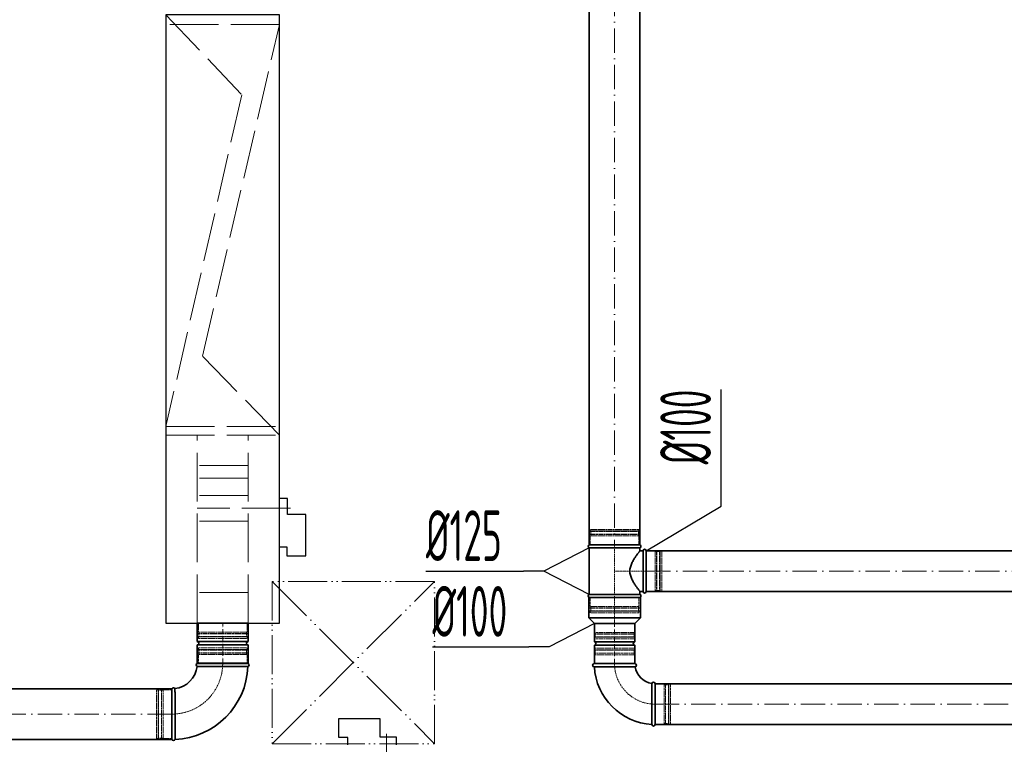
# Model space of a CAD drawing. Header units: millimetres. Extents: x -118717 to 8962, y 22910 to 145283.
# Tile 34 of 193: x -77129 to -74702, y 69765 to 71551. Entities that reach past the tile are written whole.
import ezdxf

# ---------------------------------------------------------------- set-up
doc = ezdxf.new("R2010")
doc.units = ezdxf.units.MM
for name, pattern in [('ACAD_ISO02W100', [15, 12, -3]), ('ACAD_ISO05W100', [33, 24, -3, 0, -3, 0, -3]), ('ACAD_ISO10W100', [18, 12, -3, 0, -3]), ('phl_thick', [0])]:
    doc.linetypes.add(name, pattern=pattern)
for name, color, linetype, lineweight in [('VZT_05 ETA (ODVOD) - OBRYS', 6, 'Continuous', 35), ('VZT_06 ETA (ODVOD) - OSA', 6, 'ACAD_ISO10W100', 5), ('VZT_21 ZAŘÍZENÍ - OBRYS', 1, 'Continuous', 30), ('VZT_22 ZAŘÍZENÍ - DETAIL', 8, 'Continuous', 5), ('VZT_60_KOTY - DIMENZE', 7, 'Continuous', 5), ('VZT_POŽADAVKY NA STAVBU - PODHLEDY', 4, 'ACAD_ISO05W100', 5)]:
    doc.layers.add(name, color=color, linetype=linetype, lineweight=lineweight)
doc.layers.add('VZT_07 ETA (ODVOD) - NETISK', color=8, linetype='ACAD_ISO02W100', lineweight=5, plot=False)
doc.styles.add('EVORA_125', font='isocp.shx', dxfattribs={"width": 0.6, "height": 125})

msp = doc.modelspace()

# ---------------------------------------------------------------- linework, layer by layer
at = {"layer": 'VZT_05 ETA (ODVOD) - OBRYS'}
for p, q in [((-75599.7, 70256.7), (-75724.7, 70256.7)), ((-75599.7, 70249.1), (-75724.7, 70249.1)), ((-75724.7, 70249.1), (-75724.7, 70134.4)), ((-75599.7, 70249.1), (-75599.7, 70241.7)), ((-75592.2, 70241.7), (-75599.7, 70241.7)), ((-75592.2, 70141.7), (-75592.2, 70241.7)), ((-75584.2, 70141.7), (-75584.2, 70241.7)), ((-75592.2, 70141.7), (-75599.7, 70141.7)), ((-75599.7, 70141.7), (-75599.7, 70134.4)), ((-75725.7, 70126.7), (-75598.7, 70126.7)), ((-75725.7, 70126.7), (-75725.7, 70076.2)), ((-75724.7, 70134.4), (-75599.7, 70134.4)), ((-75599.7, 70126.7), (-75724.7, 70126.7)), ((-75598.7, 70126.7), (-75598.7, 70076.2)), ((-75725.7, 70076.2), (-75598.7, 70076.2)), ((-75712.2, 70062.7), (-75725.7, 70076.2)), ((-75612.2, 70062.7), (-75598.7, 70076.2)), ((-76565.8, 70063.5), (-76690.8, 70063.5)), ((-76690.8, 70018), (-76690.8, 70063.5)), ((-76565.8, 70018), (-76565.8, 70063.5)), ((-75612.2, 70062.7), (-75712.2, 70062.7)), ((-75712.2, 70017.2), (-75712.2, 70062.7)), ((-75712.2, 70062.7), (-75612.2, 70062.7)), ((-75612.2, 70017.2), (-75612.2, 70062.7)), ((-76565.8, 70018), (-76690.8, 70018)), ((-76565.8, 70010), (-76690.8, 70010)), ((-76690.8, 69964.5), (-76690.8, 70010)), ((-76565.8, 69964.5), (-76565.8, 70010)), ((-75612.2, 70017.2), (-75712.2, 70017.2)), ((-75612.2, 70009.2), (-75712.2, 70009.2)), ((-75712.2, 69963.7), (-75712.2, 70009.2)), ((-75612.2, 69963.7), (-75612.2, 70009.2)), ((-76565.8, 69964.5), (-76690.8, 69964.5)), ((-76690.8, 69964.2), (-76565.8, 69964.2)), ((-75612.4, 69963.7), (-75712.4, 69963.7)), ((-75712.4, 69955.7), (-75662.3, 69955.7)), ((-75612.2, 69963.7), (-75712.2, 69963.7)), ((-76753.3, 69776.7), (-76753.3, 69901.7)), ((-75562.4, 69813.7), (-75562.4, 69913.7)), ((-75570.4, 69813.7), (-75570.4, 69863.9))]:
    msp.add_line(p, q, dxfattribs=at)
for points in [[(-75724.9, 70256.7), (-75724.9, 71620)], [(-75599.9, 70256.7), (-75599.9, 71620)], [(-73939.5, 70241.7), (-75584.2, 70241.7)], [(-73939.5, 70141.7), (-75584.2, 70141.7)], [(-77814, 69901.7), (-76753.3, 69901.7)], [(-73871.8, 69913.7), (-75563.4, 69913.7)], [(-73871.8, 69813.7), (-75563.4, 69813.7)], [(-77814, 69776.7), (-76753.3, 69776.7)]]:
    msp.add_lwpolyline(points, dxfattribs=at)
for centre, radius, start, end in [((-75723, 70252.9), 4.17, 113.4678, 246.5322), ((-75601.4, 70252.9), 4.17, 293.4678, 66.5322), ((-75588.2, 70241.7), 4, 0, 180), ((-75588.2, 70141.7), 4, 180, 0), ((-75723, 70130.6), 4.17, 113.4678, 246.5322), ((-75601.4, 70130.6), 4.17, 293.4678, 66.5322), ((-76690.8, 70014), 4, 270, 90), ((-76565.8, 70014), 4, 90, 270), ((-75712.2, 70013.2), 4, 270, 90), ((-75612.2, 70013.2), 4, 90, 270), ((-76753.3, 69964.2), 62.5, 276.8302, 353.1698), ((-76753.3, 69964.2), 187.5, 272.3607, 357.6393), ((-76689.2, 69960.4), 4.17, 113.4678, 239.7019), ((-76567.5, 69960.4), 4.17, 291.1072, 66.5322), ((-75712.4, 69959.7), 4, 90, 270), ((-75562.4, 69963.7), 150, 183.0572, 266.9428), ((-75612.4, 69959.7), 4, 279.1478, 90), ((-75562.4, 69963.7), 50, 189.1478, 260.8522), ((-76749.5, 69900.1), 4.17, 30.2981, 156.5322), ((-75566.4, 69913.7), 4, 0, 170.8522), ((-75566.4, 69813.7), 4, 180, 0), ((-76749.5, 69778.4), 4.17, 203.4678, 338.8928)]:
    msp.add_arc(centre, radius, start, end, dxfattribs=at)
for points, knots in [([(-75599.7, 70141.7), (-75599.7, 70141.7), (-75599.8, 70141.8), (-75600, 70142.2), (-75600.2, 70142.4), (-75600.8, 70143.1), (-75601.1, 70143.5), (-75601.9, 70144.5), (-75602.4, 70145.1), (-75603.4, 70146.4), (-75603.9, 70147.1), (-75605.1, 70148.7), (-75605.8, 70149.6), (-75607.1, 70151.4), (-75607.8, 70152.3), (-75609.2, 70154.3), (-75610, 70155.3), (-75611.4, 70157.5), (-75612.2, 70158.6), (-75613.8, 70161.1), (-75614.6, 70162.3), (-75616.2, 70165), (-75616.9, 70166.4), (-75618.5, 70169.2), (-75619.2, 70170.7), (-75621.3, 70175.2), (-75622.5, 70178.4), (-75623.8, 70183.3), (-75624.1, 70185), (-75624.6, 70188.3), (-75624.7, 70190), (-75624.7, 70193.5), (-75624.6, 70195.2), (-75624.1, 70198.5), (-75623.8, 70200.2), (-75622.5, 70205.1), (-75621.3, 70208.3), (-75619.2, 70212.8), (-75618.5, 70214.3), (-75616.9, 70217.1), (-75616.2, 70218.5), (-75614.6, 70221.2), (-75613.8, 70222.4), (-75612.2, 70224.9), (-75611.4, 70226), (-75610, 70228.2), (-75609.2, 70229.2), (-75607.8, 70231.2), (-75607.1, 70232.1), (-75605.8, 70233.9), (-75605.1, 70234.8), (-75603.9, 70236.4), (-75603.4, 70237.1), (-75602.4, 70238.4), (-75601.9, 70239), (-75601.1, 70240), (-75600.8, 70240.4), (-75600.2, 70241.1), (-75600, 70241.3), (-75599.8, 70241.7), (-75599.7, 70241.7), (-75599.7, 70241.7)], [80.753728, 80.753728, 80.753728, 80.753728, 85.721109, 85.721109, 90.68849, 90.68849, 95.655871, 95.655871, 100.623252, 100.623252, 105.590633, 105.590633, 110.558015, 110.558015, 115.525396, 115.525396, 120.492777, 120.492777, 125.619612, 125.619612, 130.746447, 130.746447, 135.873281, 135.873281, 141.000116, 141.000116, 151.253786, 151.253786, 156.38062, 156.38062, 161.507455, 161.507455, 166.63429, 166.63429, 171.761125, 171.761125, 182.014794, 182.014794, 187.141629, 187.141629, 192.268464, 192.268464, 197.395298, 197.395298, 202.522133, 202.522133, 207.489514, 207.489514, 212.456896, 212.456896, 217.424277, 217.424277, 222.391658, 222.391658, 227.359039, 227.359039, 232.32642, 232.32642, 237.293801, 237.293801, 242.261183, 242.261183, 242.261183, 242.261183]), ([(-76691.3, 69956.8), (-76691.3, 69956.8), (-76689.7, 69956.8), (-76683.6, 69956.8), (-76679.1, 69956.7), (-76667.7, 69956.7), (-76660.9, 69956.7), (-76645.9, 69956.6), (-76637.8, 69956.6), (-76621.4, 69956.6), (-76613.3, 69956.6), (-76598.1, 69956.6), (-76591.2, 69956.5), (-76579.4, 69956.5), (-76574.7, 69956.5), (-76568.1, 69956.5), (-76566.2, 69956.5), (-76566, 69956.5), (-76566, 69956.5), (-76566, 69956.5)], [0, 0, 0, 0, 24.235852, 24.235852, 48.531845, 48.531845, 73.024415, 73.024415, 97.570898, 97.570898, 122.078339, 122.078339, 146.53579, 146.53579, 170.957495, 170.957495, 195.359468, 195.359468, 197.168246, 197.168246, 197.168246, 197.168246]), ([(-75611.8, 69955.8), (-75611.8, 69955.8), (-75612.9, 69955.8), (-75617.4, 69955.8), (-75620.9, 69955.8), (-75629.8, 69955.8), (-75635.1, 69955.8), (-75647.1, 69955.7), (-75653.5, 69955.7), (-75660.8, 69955.7), (-75661.6, 69955.7), (-75662.3, 69955.7)], [157.874915, 157.874915, 157.874915, 157.874915, 176.103874, 176.103874, 195.460379, 195.460379, 215.101284, 215.101284, 234.82164, 234.82164, 237.034743, 237.034743, 237.034743, 237.034743]), ([(-76745.9, 69902.2), (-76745.9, 69902.2), (-76745.9, 69902.1), (-76745.9, 69901.8), (-76745.9, 69901.5), (-76745.9, 69900.4), (-76745.9, 69899.7), (-76745.9, 69896.5), (-76745.8, 69893.4), (-76745.8, 69884.4), (-76745.8, 69878.3), (-76745.7, 69864.2), (-76745.7, 69856.3), (-76745.7, 69840.1), (-76745.7, 69831.9), (-76745.6, 69816), (-76745.6, 69808.6), (-76745.6, 69795.4), (-76745.6, 69789.8), (-76745.6, 69782.8), (-76745.6, 69780.7), (-76745.6, 69777.7), (-76745.6, 69776.9), (-76745.6, 69776.9)], [197.067977, 197.067977, 197.067977, 197.067977, 201.792196, 201.792196, 209.190204, 209.190204, 218.040239, 218.040239, 237.760854, 237.760854, 262.206108, 262.206108, 286.831239, 286.831239, 311.323072, 311.323072, 335.946087, 335.946087, 360.704397, 360.704397, 377.088273, 377.088273, 394.105327, 394.105327, 394.105327, 394.105327]), ([(-75570.4, 69863.9), (-75570.4, 69870.3), (-75570.4, 69876.6), (-75570.4, 69888.6), (-75570.4, 69894.2), (-75570.4, 69903.7), (-75570.4, 69907.5), (-75570.4, 69912.8), (-75570.4, 69914.2), (-75570.4, 69914.4), (-75570.4, 69914.4), (-75570.4, 69914.4)], [78.71119, 78.71119, 78.71119, 78.71119, 97.804615, 97.804615, 117.523893, 117.523893, 137.264303, 137.264303, 156.831737, 156.831737, 157.874915, 157.874915, 157.874915, 157.874915])]:
    msp.add_open_spline(points, degree=3, knots=knots, dxfattribs=at)
at = {"layer": 'VZT_06 ETA (ODVOD) - OSA', "ltscale": 5}
for points in [[(-75662.4, 71620), (-75662.4, 70256.7)], [(-75584.2, 70191.7), (-73939.5, 70191.7)], [(-75563.4, 69863.7), (-73871.8, 69863.7)], [(-76753.3, 69839.2), (-77814, 69839.2)]]:
    msp.add_lwpolyline(points, dxfattribs=at)
at = {"layer": 'VZT_06 ETA (ODVOD) - OSA', "ltscale": 0.3}
for points in [[(-75662.2, 70256.7), (-75662.2, 70126.7)], [(-75584.2, 70191.7), (-75662.2, 70191.7)], [(-75662.2, 70126.7), (-75662.2, 70062.7)]]:
    msp.add_lwpolyline(points, dxfattribs=at)
at = {"layer": 'VZT_06 ETA (ODVOD) - OSA'}
for points in [[(-76628.3, 69964.5), (-76628.3, 70063.5)], [(-75662.2, 69963.7), (-75662.2, 70062.7)]]:
    msp.add_lwpolyline(points, dxfattribs=at)
at = {"layer": 'VZT_06 ETA (ODVOD) - OSA', "ltscale": 0.3}
for points in [[(-76628.3, 69964.2), (-76628.3, 69964.2, -0.414214), (-76753.3, 69839.2), (-76753.3, 69839.2)], [(-75662.4, 69963.7), (-75662.4, 69963.7, 0.414214), (-75562.4, 69863.7), (-75562.4, 69863.7)]]:
    msp.add_lwpolyline(points, format="xyb", dxfattribs=at)
at = {"layer": 'VZT_07 ETA (ODVOD) - NETISK', "ltscale": 0.4}
for p, q in [((-75601.2, 70290.2), (-75723.2, 70290.2)), ((-75723.2, 70289.7), (-75723.2, 70290.2)), ((-75601.2, 70289.7), (-75723.2, 70289.7)), ((-75602.2, 70294.7), (-75722.2, 70294.7)), ((-75722.2, 70290.7), (-75722.2, 70294.7)), ((-75602.2, 70290.7), (-75722.2, 70290.7)), ((-75721.2, 70290.2), (-75721.2, 70290.7)), ((-75721.2, 70282.7), (-75721.2, 70289.7)), ((-75603.2, 70290.2), (-75603.2, 70290.7)), ((-75603.2, 70282.7), (-75603.2, 70289.7)), ((-75602.2, 70290.7), (-75602.2, 70294.7)), ((-75601.2, 70289.7), (-75601.2, 70290.2)), ((-75601.2, 70282.7), (-75723.2, 70282.7)), ((-75723.2, 70282.2), (-75723.2, 70282.7)), ((-75601.2, 70282.2), (-75723.2, 70282.2)), ((-75602.2, 70278.7), (-75722.2, 70278.7)), ((-75722.2, 70256.7), (-75722.2, 70278.7)), ((-75721.2, 70278.7), (-75721.2, 70282.2)), ((-75603.2, 70278.7), (-75603.2, 70282.2)), ((-75602.2, 70256.7), (-75602.2, 70278.7)), ((-75601.2, 70282.2), (-75601.2, 70282.7)), ((-75584.2, 70240.7), (-75562.2, 70240.7)), ((-75562.2, 70142.7), (-75562.2, 70240.7)), ((-75562.2, 70239.7), (-75558.7, 70239.7)), ((-75558.7, 70141.7), (-75558.7, 70241.7)), ((-75558.7, 70241.7), (-75558.2, 70241.7)), ((-75558.2, 70141.7), (-75558.2, 70241.7)), ((-75558.2, 70239.7), (-75551.2, 70239.7)), ((-75551.2, 70141.7), (-75551.2, 70241.7)), ((-75551.2, 70241.7), (-75550.7, 70241.7)), ((-75550.7, 70141.7), (-75550.7, 70241.7)), ((-75550.7, 70239.7), (-75550.2, 70239.7)), ((-75550.2, 70142.7), (-75550.2, 70240.7)), ((-75550.2, 70240.7), (-75546.2, 70240.7)), ((-75546.2, 70142.7), (-75546.2, 70240.7)), ((-75584.2, 70142.7), (-75562.2, 70142.7)), ((-75562.2, 70143.7), (-75558.7, 70143.7)), ((-75558.7, 70141.7), (-75558.2, 70141.7)), ((-75558.2, 70143.7), (-75551.2, 70143.7)), ((-75551.2, 70141.7), (-75550.7, 70141.7)), ((-75550.7, 70143.7), (-75550.2, 70143.7)), ((-75550.2, 70142.7), (-75546.2, 70142.7)), ((-75722.2, 70104.7), (-75722.2, 70126.7)), ((-75602.2, 70104.7), (-75602.2, 70126.7)), ((-75601.2, 70101.2), (-75723.2, 70101.2)), ((-75723.2, 70100.7), (-75723.2, 70101.2)), ((-75601.2, 70100.7), (-75723.2, 70100.7)), ((-75601.2, 70093.7), (-75723.2, 70093.7)), ((-75723.2, 70093.2), (-75723.2, 70093.7)), ((-75601.2, 70093.2), (-75723.2, 70093.2)), ((-75602.2, 70104.7), (-75722.2, 70104.7)), ((-75602.2, 70092.7), (-75722.2, 70092.7)), ((-75722.2, 70088.7), (-75722.2, 70092.7)), ((-75721.2, 70101.2), (-75721.2, 70104.7)), ((-75721.2, 70093.7), (-75721.2, 70100.7)), ((-75721.2, 70092.7), (-75721.2, 70093.2)), ((-75603.2, 70101.2), (-75603.2, 70104.7)), ((-75603.2, 70093.7), (-75603.2, 70100.7)), ((-75603.2, 70092.7), (-75603.2, 70093.2)), ((-75602.2, 70088.7), (-75602.2, 70092.7)), ((-75601.2, 70100.7), (-75601.2, 70101.2)), ((-75601.2, 70093.2), (-75601.2, 70093.7)), ((-75602.2, 70088.7), (-75722.2, 70088.7)), ((-76688.3, 70063.5), (-76688.3, 70041.5)), ((-76568.3, 70063.5), (-76568.3, 70041.5)), ((-75711.2, 70040.7), (-75711.2, 70062.7)), ((-75613.2, 70040.7), (-75613.2, 70062.7)), ((-76689.3, 70038), (-76567.3, 70038)), ((-76689.3, 70038), (-76689.3, 70037.5)), ((-76689.3, 70037.5), (-76567.3, 70037.5)), ((-76689.3, 70030.5), (-76567.3, 70030.5)), ((-76689.3, 70030.5), (-76689.3, 70030)), ((-76689.3, 70030), (-76567.3, 70030)), ((-76688.3, 70041.5), (-76568.3, 70041.5)), ((-76688.3, 70029.5), (-76568.3, 70029.5)), ((-76688.3, 70029.5), (-76688.3, 70025.5)), ((-76688.3, 70025.5), (-76568.3, 70025.5)), ((-76687.3, 70041.5), (-76687.3, 70038)), ((-76687.3, 70037.5), (-76687.3, 70030.5)), ((-76687.3, 70030), (-76687.3, 70029.5)), ((-76569.3, 70041.5), (-76569.3, 70038)), ((-76569.3, 70037.5), (-76569.3, 70030.5)), ((-76569.3, 70030), (-76569.3, 70029.5)), ((-76568.3, 70029.5), (-76568.3, 70025.5)), ((-76567.3, 70038), (-76567.3, 70037.5)), ((-76567.3, 70030.5), (-76567.3, 70030)), ((-75612.2, 70037.2), (-75712.2, 70037.2)), ((-75712.2, 70036.7), (-75712.2, 70037.2)), ((-75612.2, 70036.7), (-75712.2, 70036.7)), ((-75612.2, 70029.7), (-75712.2, 70029.7)), ((-75712.2, 70029.2), (-75712.2, 70029.7)), ((-75612.2, 70029.2), (-75712.2, 70029.2)), ((-75613.2, 70040.7), (-75711.2, 70040.7)), ((-75613.2, 70028.7), (-75711.2, 70028.7)), ((-75711.2, 70024.7), (-75711.2, 70028.7)), ((-75613.2, 70024.7), (-75711.2, 70024.7)), ((-75710.2, 70037.2), (-75710.2, 70040.7)), ((-75710.2, 70029.7), (-75710.2, 70036.7)), ((-75710.2, 70028.7), (-75710.2, 70029.2)), ((-75614.2, 70037.2), (-75614.2, 70040.7)), ((-75614.2, 70029.7), (-75614.2, 70036.7)), ((-75614.2, 70028.7), (-75614.2, 70029.2)), ((-75613.2, 70024.7), (-75613.2, 70028.7)), ((-75612.2, 70036.7), (-75612.2, 70037.2)), ((-75612.2, 70029.2), (-75612.2, 70029.7)), ((-76689.3, 69997.7), (-76567.3, 69997.7)), ((-76689.3, 69997.2), (-76689.3, 69997.7)), ((-76689.3, 69997.2), (-76567.3, 69997.2)), ((-76688.3, 70002.2), (-76568.3, 70002.2)), ((-76688.3, 69998.2), (-76688.3, 70002.2)), ((-76688.3, 69998.2), (-76568.3, 69998.2)), ((-76687.3, 69997.7), (-76687.3, 69998.2)), ((-76687.3, 69990.2), (-76687.3, 69997.2)), ((-76569.3, 69997.7), (-76569.3, 69998.2)), ((-76569.3, 69990.2), (-76569.3, 69997.2)), ((-76568.3, 69998.2), (-76568.3, 70002.2)), ((-76567.3, 69997.2), (-76567.3, 69997.7)), ((-75712.4, 69997.2), (-75612.4, 69997.2)), ((-75712.4, 69997.2), (-75712.4, 69996.7)), ((-75712.4, 69996.7), (-75612.4, 69996.7)), ((-75711.4, 70001.7), (-75613.4, 70001.7)), ((-75711.4, 70001.7), (-75711.4, 69997.7)), ((-75711.4, 69997.7), (-75613.4, 69997.7)), ((-75710.4, 69997.7), (-75710.4, 69997.2)), ((-75710.4, 69996.7), (-75710.4, 69989.7)), ((-75614.4, 69997.7), (-75614.4, 69997.2)), ((-75614.4, 69996.7), (-75614.4, 69989.7)), ((-75613.4, 70001.7), (-75613.4, 69997.7)), ((-75612.4, 69997.2), (-75612.4, 69996.7)), ((-76689.3, 69990.2), (-76567.3, 69990.2)), ((-76689.3, 69989.7), (-76689.3, 69990.2)), ((-76689.3, 69989.7), (-76567.3, 69989.7)), ((-76688.3, 69986.2), (-76568.3, 69986.2)), ((-76688.3, 69964.2), (-76688.3, 69986.2)), ((-76687.3, 69986.2), (-76687.3, 69989.7)), ((-76569.3, 69986.2), (-76569.3, 69989.7)), ((-76568.3, 69964.2), (-76568.3, 69986.2)), ((-76567.3, 69989.7), (-76567.3, 69990.2)), ((-75712.4, 69989.7), (-75612.4, 69989.7)), ((-75712.4, 69989.7), (-75712.4, 69989.2)), ((-75712.4, 69989.2), (-75612.4, 69989.2)), ((-75711.4, 69985.7), (-75613.4, 69985.7)), ((-75711.4, 69985.7), (-75711.4, 69963.7)), ((-75710.4, 69989.2), (-75710.4, 69985.7)), ((-75614.4, 69989.2), (-75614.4, 69985.7)), ((-75613.4, 69985.7), (-75613.4, 69963.7)), ((-75612.4, 69989.7), (-75612.4, 69989.2)), ((-76791.3, 69779.2), (-76791.3, 69899.2)), ((-76787.3, 69899.2), (-76791.3, 69899.2)), ((-76787.3, 69779.2), (-76787.3, 69899.2)), ((-76786.8, 69898.2), (-76787.3, 69898.2)), ((-76786.8, 69778.2), (-76786.8, 69900.2)), ((-76786.3, 69900.2), (-76786.8, 69900.2)), ((-76786.3, 69778.2), (-76786.3, 69900.2)), ((-76779.3, 69898.2), (-76786.3, 69898.2)), ((-76779.3, 69778.2), (-76779.3, 69900.2)), ((-76778.8, 69900.2), (-76779.3, 69900.2)), ((-76778.8, 69778.2), (-76778.8, 69900.2)), ((-76775.3, 69898.2), (-76778.8, 69898.2)), ((-76775.3, 69779.2), (-76775.3, 69899.2)), ((-76753.3, 69899.2), (-76775.3, 69899.2)), ((-75562.4, 69912.7), (-75540.4, 69912.7)), ((-75540.4, 69814.7), (-75540.4, 69912.7)), ((-75540.4, 69911.7), (-75536.9, 69911.7)), ((-75536.9, 69813.7), (-75536.9, 69913.7)), ((-75536.9, 69913.7), (-75536.4, 69913.7)), ((-75536.4, 69813.7), (-75536.4, 69913.7)), ((-75536.4, 69911.7), (-75529.4, 69911.7)), ((-75529.4, 69813.7), (-75529.4, 69913.7)), ((-75529.4, 69913.7), (-75528.9, 69913.7)), ((-75528.9, 69813.7), (-75528.9, 69913.7)), ((-75528.9, 69911.7), (-75528.4, 69911.7)), ((-75528.4, 69814.7), (-75528.4, 69912.7)), ((-75528.4, 69912.7), (-75524.4, 69912.7)), ((-75524.4, 69814.7), (-75524.4, 69912.7)), ((-75562.4, 69814.7), (-75540.4, 69814.7)), ((-75540.4, 69815.7), (-75536.9, 69815.7)), ((-75536.9, 69813.7), (-75536.4, 69813.7)), ((-75536.4, 69815.7), (-75529.4, 69815.7)), ((-75529.4, 69813.7), (-75528.9, 69813.7)), ((-75528.9, 69815.7), (-75528.4, 69815.7)), ((-75528.4, 69814.7), (-75524.4, 69814.7)), ((-76787.3, 69779.2), (-76791.3, 69779.2)), ((-76786.8, 69780.2), (-76787.3, 69780.2)), ((-76786.3, 69778.2), (-76786.8, 69778.2)), ((-76779.3, 69780.2), (-76786.3, 69780.2)), ((-76778.8, 69778.2), (-76779.3, 69778.2)), ((-76775.3, 69780.2), (-76778.8, 69780.2)), ((-76753.3, 69779.2), (-76775.3, 69779.2))]:
    msp.add_line(p, q, dxfattribs=at)
at = {"layer": 'VZT_21 ZAŘÍZENÍ - OBRYS'}
msp.add_lwpolyline([(-76768.3, 71563.5), (-76768.3, 70063.5), (-76488.3, 70063.5), (-76488.3, 71563.5)], close=True, dxfattribs=at)
for points in [[(-76488.3, 70251.9), (-76469.8, 70251.9), (-76469.8, 70229.4), (-76423.1, 70229.4), (-76423.1, 70331), (-76468.5, 70331), (-76468.5, 70371), (-76488.3, 70371)], [(-76319.8, 69763.4), (-76319.8, 69781.9), (-76342.3, 69781.9), (-76342.3, 69828.6), (-76240.7, 69828.6), (-76240.7, 69783.2), (-76200.7, 69783.2), (-76200.7, 69763.4)]]:
    msp.add_lwpolyline(points, dxfattribs=at)
at = {"layer": 'VZT_22 ZAŘÍZENÍ - DETAIL', "linetype": 'ACAD_ISO02W100', "lineweight": 5, "ltscale": 10}
for points in [[(-76768.3, 71563.5), (-76581.1, 71366.1), (-76768.3, 70547.9)], [(-76488.3, 71539.6), (-76768.3, 71539.6)], [(-76488.3, 70527.3), (-76678.4, 70722), (-76488.3, 71539.6)], [(-76768.3, 70547.9), (-76488.3, 70547.9)], [(-76768.3, 70527.3), (-76488.3, 70527.3)], [(-76690.8, 70063.5), (-76690.8, 70527.3)], [(-76565.8, 70063.5), (-76565.8, 70527.3)], [(-76565.8, 70451.8), (-76690.8, 70451.8)], [(-76565.8, 70421), (-76690.8, 70421)], [(-76565.8, 70378), (-76690.8, 70378)], [(-76460.8, 70347.1), (-76690.8, 70347.1)], [(-76565.8, 70314.7), (-76690.8, 70314.7)], [(-76565.8, 70139), (-76690.8, 70139)], [(-76224.6, 69790.9), (-76224.6, 69560.9)]]:
    msp.add_lwpolyline(points, dxfattribs=at)
at = {"layer": 'VZT_60_KOTY - DIMENZE', "linetype": 'ByBlock', "lineweight": -2}
for p, q in [((-75399.7, 70351.9), (-75399.7, 70401.9)), ((-75836.8, 70191.7), (-75886.8, 70191.7)), ((-75823.6, 70005), (-75873.6, 70005))]:
    msp.add_line(p, q, dxfattribs=at)
for points in [[(-75399.7, 70401.9), (-75399.7, 70639.4)], [(-75584.2, 70241.7), (-75399.7, 70351.9)], [(-75724.7, 70249.1), (-75836.8, 70191.7)], [(-76127.4, 70191.7), (-75886.8, 70191.7)], [(-75836.8, 70191.7), (-75836.8, 70191.7)], [(-75836.8, 70191.7), (-75836.8, 70191.7)], [(-75724.7, 70134.4), (-75836.8, 70191.7)], [(-75711.5, 70062.3), (-75823.6, 70005)], [(-76111.2, 70005), (-75873.6, 70005)], [(-75823.6, 70005), (-75823.6, 70005)], [(-75823.6, 70005), (-75823.6, 70005)]]:
    msp.add_lwpolyline(points, dxfattribs=at)
at = {"layer": 'VZT_POŽADAVKY NA STAVBU - PODHLEDY', "ltscale": 5}
for p, q in [((-76506.3, 70166.1), (-76106.3, 69766.1)), ((-76506.3, 69766.1), (-76106.3, 70166.1))]:
    msp.add_line(p, q, dxfattribs=at)
at = {"layer": 'VZT_POŽADAVKY NA STAVBU - PODHLEDY', "ltscale": 4}
for p, q in [((-76106.3, 70166.1), (-76506.3, 70166.1)), ((-76506.3, 70166.1), (-76506.3, 69766.1)), ((-76106.3, 69766.1), (-76106.3, 70166.1)), ((-76506.3, 69766.1), (-76106.3, 69766.1))]:
    msp.add_line(p, q, dxfattribs=at)

# ---------------------------------------------------------------- texts
at = {"layer": 'VZT_60_KOTY - DIMENZE', "linetype": 'phl_thick', "insert": (-75549.7, 70639.4), "char_height": 125, "attachment_point": 3, "rotation": 90, "style": 'EVORA_125'}
msp.add_mtext('%%C100', dxfattribs=at)
at = {"layer": 'VZT_60_KOTY - DIMENZE', "linetype": 'phl_thick', "char_height": 125, "attachment_point": 1, "style": 'EVORA_125'}
for s, insert in [('%%C125', (-76127.4, 70341.7)), ('%%C100', (-76111.2, 70155))]:
    msp.add_mtext(s, dxfattribs=dict(at, insert=insert))

doc.saveas('drawing.dxf')
